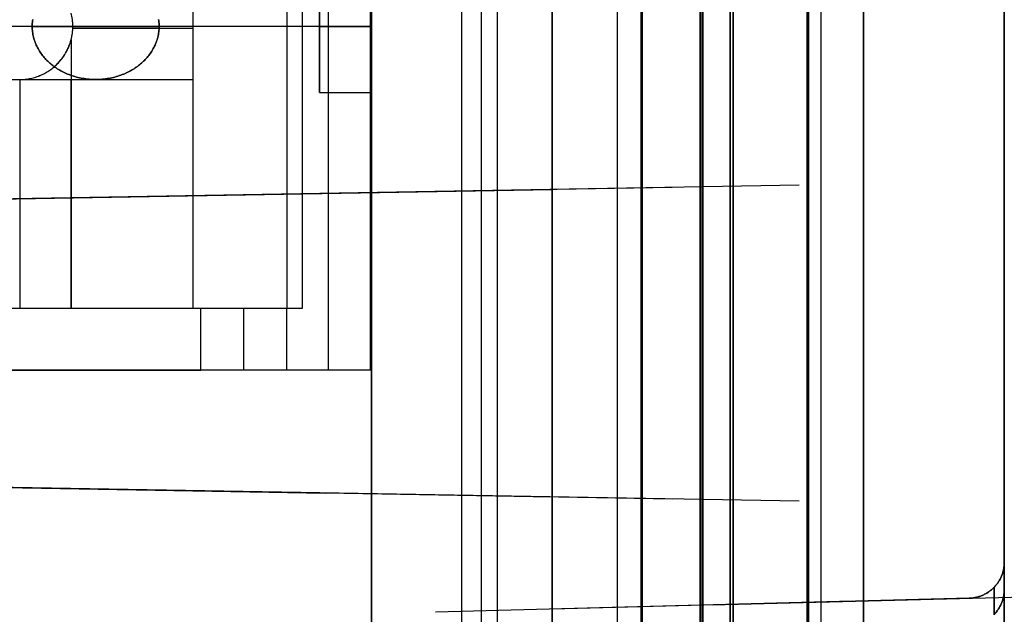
# Model space of a CAD drawing. Header units: millimetres. Extents: x -15 to 7, y 1 to 148.
# Tile 130 of 256: x 1.9 to 7.35, y 17.49 to 20.78. Entities that reach past the tile are written whole.
import ezdxf

# ---------------------------------------------------------------- set-up
doc = ezdxf.new("R2010")
doc.units = ezdxf.units.MM
doc.header["$MEASUREMENT"] = 0
doc.layers.add('Default', color=7, linetype='Continuous', true_color=0x000000)
doc.layers.add('Layer 01', color=7, linetype='Continuous', true_color=0x000000)

msp = doc.modelspace()

# ---------------------------------------------------------------- linework, layer by layer
at = {"layer": 'Default', "color": 254, "true_color": 0xcad1ee}
for points in [[(6.5659, 8.202), (6.5659, 103.3447)], [(7.345, 103.3447), (7.345, 8.202)], [(6.2552, 10.8888), (6.2552, 101.0968)], [(6.2596, 101.0968), (6.2596, 10.8888)], [(6.2639, 10.8888), (6.2639, 101.0968)], [(6.3296, 101.0968), (6.3296, 10.8888)], [(6.3296, 101.0968), (6.3296, 10.8888)], [(6.3296, 101.0968), (6.3296, 10.8888)], [(5.6639, 100.3968), (5.6639, 11.5888)], [(5.6718, 100.3968), (5.6718, 11.5888)], [(5.6796, 11.5888), (5.6796, 100.3968)], [(5.8296, 100.3968), (5.8296, 11.5888)], [(5.8296, 11.5888), (5.8296, 100.3968)], [(5.8296, 100.3968), (5.8296, 11.5888)], [(5.8296, 100.3968), (5.8296, 11.5888)], [(3.845, 69.7033), (3.845, 6.956)], [(4.345, 6.9691), (4.345, 69.6979)], [(4.845, 69.6925), (4.845, 6.9822)], [(4.845, 16.8362), (4.845, 69.6596)], [(4.845, 69.6596), (4.845, 16.8362)], [(5.345, 16.8493), (5.345, 69.6465)], [(5.345, 16.8493), (5.345, 69.6465)], [(5.845, 16.8624), (5.845, 69.6334)], [(5.845, 69.6334), (5.845, 16.8624)], [(5.845, 69.6334), (5.845, 16.8624)], [(3.845, 69.3906), (3.845, 7.2574)], [(3.845, 8.1702), (3.845, 69.0779)], [(5.2055, 8.2058), (5.2055, 69.0632)], [(6.5659, 69.0485), (6.5659, 8.2414)], [(5.6639, 11.5888), (5.6639, 35.7648)], [(5.6718, 35.757), (5.6718, 11.5888)], [(5.6796, 11.5888), (5.6796, 35.7491)], [(6.2552, 35.7229), (6.2552, 10.8888)], [(6.2596, 35.736), (6.2596, 10.8888)], [(6.2639, 10.8888), (6.2639, 35.7491)], [(5.3373, 11.4182), (5.3373, 28.9159)], [(5.8296, 11.5888), (5.8296, 28.9331)], [(4.845, 11.4311), (4.845, 28.8987)], [(7.345, 8.2414), (7.345, 27.763)], [(7.345, 8.2414), (7.345, 27.763)], [(7.345, 12.8793), (7.345, 22.394)], [(4.845, 20.9163), (4.845, 17.2353)], [(-3.745, 19.6878), (4.845, 19.8377)], [(-3.745, 19.6878), (4.845, 19.8377)], [(4.845, 19.8377), (4.845, 18.1377)], [(4.845, 18.1377), (4.845, 19.8377)], [(4.845, 19.8377), (4.845, 18.1377)], [(4.845, 18.1377), (4.845, 19.8377)], [(4.845, 18.1377), (-3.745, 18.2877)], [(4.845, 18.1377), (-3.745, 18.2877)], [(7.1502, 17.578), (7.1546, 17.5781), (7.159, 17.5784), (7.1635, 17.5788), (7.1679, 17.5792), (7.1724, 17.5798), (7.1769, 17.5805), (7.1815, 17.5813), (7.186, 17.5822), (7.1906, 17.5832), (7.1951, 17.5843), (7.1997, 17.5855), (7.2043, 17.5869), (7.2088, 17.5884), (7.2134, 17.59), (7.2179, 17.5917), (7.2224, 17.5935), (7.2269, 17.5954), (7.2313, 17.5975), (7.2358, 17.5997), (7.2402, 17.602), (7.2445, 17.6044), (7.2488, 17.607), (7.2531, 17.6096), (7.2573, 17.6124), (7.2614, 17.6153), (7.2655, 17.6183), (7.2694, 17.6213), (7.2734, 17.6245), (7.2772, 17.6279), (7.281, 17.6313), (7.2847, 17.6348), (7.2883, 17.6384), (7.2918, 17.642), (7.2952, 17.6458), (7.2985, 17.6497), (7.3017, 17.6536), (7.3048, 17.6576), (7.3078, 17.6617), (7.3106, 17.6658), (7.3134, 17.67), (7.3161, 17.6743), (7.3186, 17.6786), (7.321, 17.683), (7.3233, 17.6874), (7.3255, 17.6918), (7.3276, 17.6963), (7.3295, 17.7008), (7.3314, 17.7054), (7.3331, 17.7099), (7.3347, 17.7145), (7.3362, 17.7191), (7.3375, 17.7237), (7.3387, 17.7283), (7.3399, 17.7329), (7.3409, 17.7375), (7.3418, 17.742), (7.3425, 17.7466), (7.3432, 17.7512), (7.3438, 17.7557), (7.3442, 17.7602), (7.3446, 17.7647), (7.3448, 17.7691), (7.345, 17.7735), (7.345, 17.7779)], [(7.345, 17.7779), (7.345, 17.7735), (7.3448, 17.7691), (7.3446, 17.7647), (7.3442, 17.7602), (7.3438, 17.7557), (7.3432, 17.7512), (7.3425, 17.7466), (7.3418, 17.742), (7.3409, 17.7375), (7.3399, 17.7329), (7.3387, 17.7283), (7.3375, 17.7237), (7.3362, 17.7191), (7.3347, 17.7145), (7.3331, 17.7099), (7.3314, 17.7054), (7.3295, 17.7008), (7.3276, 17.6963), (7.3255, 17.6918), (7.3233, 17.6874), (7.321, 17.683), (7.3186, 17.6786), (7.3161, 17.6743), (7.3134, 17.67), (7.3106, 17.6658), (7.3078, 17.6617), (7.3048, 17.6576), (7.3017, 17.6536), (7.2985, 17.6497), (7.2952, 17.6458), (7.2918, 17.642), (7.2883, 17.6384), (7.2847, 17.6348), (7.281, 17.6313), (7.2772, 17.6279), (7.2734, 17.6245), (7.2694, 17.6213), (7.2655, 17.6183), (7.2614, 17.6153), (7.2573, 17.6124), (7.2531, 17.6096), (7.2488, 17.607), (7.2445, 17.6044), (7.2402, 17.602), (7.2358, 17.5997), (7.2313, 17.5975), (7.2269, 17.5954), (7.2224, 17.5935), (7.2179, 17.5917), (7.2134, 17.59), (7.2088, 17.5884), (7.2043, 17.5869), (7.1997, 17.5855), (7.1951, 17.5843), (7.1906, 17.5832), (7.186, 17.5822), (7.1815, 17.5813), (7.1769, 17.5805), (7.1724, 17.5798), (7.1679, 17.5792), (7.1635, 17.5788), (7.159, 17.5784), (7.1546, 17.5781), (7.1502, 17.578)], [(7.345, 17.7779), (7.345, 17.7736), (7.3448, 17.7692), (7.3446, 17.7647), (7.3442, 17.7603), (7.3438, 17.7558), (7.3432, 17.7513), (7.3426, 17.7468), (7.3418, 17.7422), (7.3409, 17.7376), (7.3399, 17.7331), (7.3388, 17.7285), (7.3376, 17.7239), (7.3362, 17.7193), (7.3348, 17.7148), (7.3332, 17.7102), (7.3315, 17.7057), (7.3297, 17.7011), (7.3277, 17.6966), (7.3257, 17.6922), (7.3235, 17.6877), (7.3212, 17.6833), (7.3188, 17.6789), (7.3163, 17.6746), (7.3136, 17.6704), (7.3109, 17.6662), (7.308, 17.662), (7.305, 17.6579), (7.3019, 17.6539), (7.2987, 17.65), (7.2954, 17.6461), (7.2921, 17.6424), (7.2886, 17.6387), (7.285, 17.6351), (7.2813, 17.6316), (7.2775, 17.6281), (7.2737, 17.6248), (7.2698, 17.6216), (7.2658, 17.6185), (7.2617, 17.6155), (7.2576, 17.6126), (7.2534, 17.6098), (7.2491, 17.6072), (7.2448, 17.6046), (7.2405, 17.6022), (7.2361, 17.5999), (7.2317, 17.5977), (7.2272, 17.5956), (7.2227, 17.5936), (7.2182, 17.5918), (7.2136, 17.5901), (7.2091, 17.5885), (7.2045, 17.587), (7.1999, 17.5856), (7.1953, 17.5844), (7.1908, 17.5832), (7.1862, 17.5822), (7.1816, 17.5813), (7.1771, 17.5805), (7.1725, 17.5798), (7.168, 17.5792), (7.1635, 17.5788), (7.1591, 17.5784), (7.1546, 17.5781), (7.1502, 17.578)], [(7.2883, 17.4884), (7.2918, 17.492), (7.2952, 17.4958), (7.2985, 17.4997), (7.3017, 17.5036), (7.3048, 17.5076), (7.3078, 17.5117), (7.3106, 17.5158), (7.3134, 17.52), (7.3161, 17.5243), (7.3186, 17.5286), (7.321, 17.533), (7.3233, 17.5374), (7.3255, 17.5418), (7.3276, 17.5463), (7.3295, 17.5508), (7.3314, 17.5554), (7.3331, 17.5599), (7.3347, 17.5645), (7.3362, 17.5691), (7.3375, 17.5737), (7.3387, 17.5783), (7.3399, 17.5829), (7.3409, 17.5875), (7.3418, 17.592), (7.3425, 17.5966), (7.3432, 17.6012), (7.3438, 17.6057), (7.3442, 17.6102), (7.3446, 17.6147), (7.3448, 17.6191), (7.345, 17.6235), (7.345, 17.6279)], [(7.345, 17.6279), (7.345, 17.6235), (7.3448, 17.6191), (7.3446, 17.6147), (7.3442, 17.6102), (7.3438, 17.6057), (7.3432, 17.6012), (7.3425, 17.5966), (7.3418, 17.592), (7.3409, 17.5875), (7.3399, 17.5829), (7.3387, 17.5783), (7.3375, 17.5737), (7.3362, 17.5691), (7.3347, 17.5645), (7.3331, 17.5599), (7.3314, 17.5554), (7.3295, 17.5508), (7.3276, 17.5463), (7.3255, 17.5418), (7.3233, 17.5374), (7.321, 17.533), (7.3186, 17.5286), (7.3161, 17.5243), (7.3134, 17.52), (7.3106, 17.5158), (7.3078, 17.5117), (7.3048, 17.5076), (7.3017, 17.5036), (7.2985, 17.4997), (7.2952, 17.4958), (7.2918, 17.492), (7.2883, 17.4884)], [(7.345, 17.6279), (7.345, 17.6236), (7.3448, 17.6192), (7.3446, 17.6147), (7.3442, 17.6103), (7.3438, 17.6058), (7.3432, 17.6013), (7.3426, 17.5968), (7.3418, 17.5922), (7.3409, 17.5876), (7.3399, 17.5831), (7.3388, 17.5785), (7.3376, 17.5739), (7.3362, 17.5693), (7.3348, 17.5648), (7.3332, 17.5602), (7.3315, 17.5557), (7.3297, 17.5511), (7.3277, 17.5466), (7.3257, 17.5422), (7.3235, 17.5377), (7.3212, 17.5333), (7.3188, 17.5289), (7.3163, 17.5246), (7.3136, 17.5204), (7.3109, 17.5162), (7.308, 17.512), (7.305, 17.5079), (7.3019, 17.5039), (7.2987, 17.5), (7.2954, 17.4961), (7.2921, 17.4924), (7.2886, 17.4887)], [(7.1502, 17.578), (4.845, 17.5176)]]:
    msp.add_lwpolyline(points, dxfattribs=at)
at = {"layer": 'Default', "color": 171, "true_color": 0x8080ff}
for points in [[(4.453, 1.062), (4.453, 70.4573)], [(4.5403, 27.5187), (4.5403, 3.37)]]:
    msp.add_lwpolyline(points, dxfattribs=at)
at = {"layer": 'Default', "color": 254, "true_color": 0xcad1ee, "extrusion": (0, 1, 0)}
for points in [[(-4.845, -21.0072), (-5.8296, -21.033)], [(3.745, -71.9735), (-4.845, -71.8236)], [(-4.845, -78.3236), (3.745, -78.1737)], [(-4.845, -38.0935), (3.745, -37.9436)], [(3.745, -31.7435), (-4.845, -31.5935)]]:
    msp.add_lwpolyline(points, dxfattribs=at)
at = {"layer": 'Default', "color": 254, "true_color": 0xcad1ee, "extrusion": (-0.017447, -0.00030454, 0.999848)}
for points in [[(-19.7501, 3.9364), (-19.7501, -4.6562)], [(-19.7501, -3.9542), (-19.7501, 4.6384)]]:
    msp.add_lwpolyline(points, dxfattribs=at)
at = {"layer": 'Default', "color": 254, "true_color": 0xcad1ee, "extrusion": (0.017447, 0.00030454, 0.999848)}
for points in [[(19.7501, -6.5564), (19.7501, 2.0362)], [(19.7501, -5.8544), (19.7501, 2.7382)]]:
    msp.add_lwpolyline(points, dxfattribs=at)
at = {"layer": 'Default', "color": 254, "true_color": 0xcad1ee, "extrusion": (1, 0, 0)}
for points in [[(19.8377, -38.0935), (19.8377, -31.5935)], [(19.8377, -78.3236), (19.8377, -71.8236)], [(18.1377, -31.5935), (18.1377, -38.0935)], [(18.1377, -71.8236), (18.1377, -78.3236)], [(17.7779, -24.5072), (17.7778, -24.4952), (17.7773, -24.4832), (17.7766, -24.4711), (17.7756, -24.459), (17.7743, -24.4469), (17.7726, -24.4348), (17.7707, -24.4227), (17.7685, -24.4106), (17.766, -24.3985), (17.7631, -24.3865), (17.76, -24.3745), (17.7566, -24.3626), (17.7528, -24.3508), (17.7488, -24.3391), (17.7445, -24.3274), (17.7399, -24.3159), (17.735, -24.3045), (17.7298, -24.2932), (17.7243, -24.282), (17.7186, -24.271), (17.7126, -24.2602), (17.7064, -24.2495), (17.6999, -24.239), (17.6932, -24.2287), (17.6862, -24.2186), (17.679, -24.2086), (17.6716, -24.1989), (17.6639, -24.1894), (17.6561, -24.1802), (17.6481, -24.1711), (17.6399, -24.1623), (17.6315, -24.1537)], [(17.7779, -24.5072), (17.7779, -33.9927)], [(17.2781, -24.0074), (17.2901, -24.0075), (17.3021, -24.0079), (17.3142, -24.0087), (17.3263, -24.0097), (17.3384, -24.011), (17.3505, -24.0126), (17.3626, -24.0145), (17.3747, -24.0168), (17.3867, -24.0193), (17.3988, -24.0221), (17.4107, -24.0253), (17.4226, -24.0287), (17.4345, -24.0324), (17.4462, -24.0365), (17.4578, -24.0408), (17.4694, -24.0454), (17.4808, -24.0503), (17.4921, -24.0555), (17.5033, -24.0609), (17.5143, -24.0667), (17.5251, -24.0726), (17.5358, -24.0789), (17.5463, -24.0854), (17.5566, -24.0921), (17.5667, -24.0991), (17.5766, -24.1063), (17.5863, -24.1137), (17.5958, -24.1213), (17.6051, -24.1291), (17.6142, -24.1372), (17.623, -24.1454), (17.6315, -24.1537)], [(17.6279, -84.3435), (17.6279, -93.529)], [(17.5478, -24.5374), (17.5478, -33.9625)], [(17.578, -33.9927), (17.578, -24.5072)], [(17.2353, -34.2317), (17.2418, -34.2313), (17.2482, -34.2307), (17.2548, -34.23), (17.2613, -34.2291), (17.2679, -34.228), (17.2745, -34.2268), (17.2812, -34.2255), (17.2878, -34.224), (17.2944, -34.2223), (17.3011, -34.2204), (17.3078, -34.2184), (17.3144, -34.2162), (17.321, -34.2139), (17.3276, -34.2114), (17.3342, -34.2087), (17.3408, -34.2059), (17.3473, -34.2028), (17.3537, -34.1996), (17.3602, -34.1963), (17.3665, -34.1928), (17.3728, -34.1891), (17.379, -34.1852), (17.3852, -34.1812), (17.3912, -34.177), (17.3972, -34.1727), (17.403, -34.1682), (17.4088, -34.1635), (17.4145, -34.1587), (17.42, -34.1538), (17.4254, -34.1487), (17.4307, -34.1435), (17.4359, -34.1381), (17.441, -34.1326), (17.4459, -34.127), (17.4506, -34.1213), (17.4552, -34.1155), (17.4597, -34.1096), (17.464, -34.1035), (17.4681, -34.0974), (17.4721, -34.0912), (17.4759, -34.0849), (17.4796, -34.0785), (17.4831, -34.0721), (17.4864, -34.0656), (17.4895, -34.0591), (17.4925, -34.0525), (17.4953, -34.0458), (17.498, -34.0391), (17.5004, -34.0324), (17.5027, -34.0257), (17.5048, -34.019), (17.5068, -34.0122), (17.5086, -34.0055), (17.5102, -33.9987), (17.5116, -33.9919), (17.5129, -33.9852), (17.5141, -33.9785), (17.515, -33.9718), (17.5158, -33.9651), (17.5165, -33.9585), (17.517, -33.9519), (17.5173, -33.9453), (17.5175, -33.9388), (17.5176, -33.9324)], [(17.5176, -33.9324), (17.5176, -24.5676)], [(17.5176, -24.5676), (17.5175, -24.5609), (17.5173, -24.5542), (17.5169, -24.5474), (17.5164, -24.5406), (17.5157, -24.5337), (17.5148, -24.5268), (17.5138, -24.5199), (17.5126, -24.513), (17.5112, -24.506), (17.5097, -24.499), (17.508, -24.492), (17.506, -24.485), (17.5039, -24.478), (17.5017, -24.471), (17.4992, -24.4641), (17.4966, -24.4571), (17.4937, -24.4502), (17.4907, -24.4434), (17.4875, -24.4366), (17.4841, -24.4298), (17.4805, -24.4231), (17.4768, -24.4165), (17.4729, -24.4099), (17.4687, -24.4034), (17.4644, -24.397), (17.46, -24.3908), (17.4554, -24.3846), (17.4506, -24.3785), (17.4456, -24.3726), (17.4405, -24.3667), (17.4352, -24.361), (17.4298, -24.3555), (17.4242, -24.3501), (17.4185, -24.3448), (17.4127, -24.3397), (17.4068, -24.3347), (17.4007, -24.3299), (17.3945, -24.3253), (17.3882, -24.3208), (17.3818, -24.3165), (17.3754, -24.3124), (17.3688, -24.3085), (17.3622, -24.3047), (17.3555, -24.3012), (17.3487, -24.2978), (17.3419, -24.2946), (17.335, -24.2915), (17.3281, -24.2887), (17.3212, -24.2861), (17.3142, -24.2836), (17.3072, -24.2813), (17.3003, -24.2792), (17.2933, -24.2773), (17.2863, -24.2756), (17.2793, -24.274), (17.2723, -24.2727), (17.2654, -24.2715), (17.2584, -24.2704), (17.2515, -24.2696), (17.2447, -24.2689), (17.2379, -24.2683), (17.2311, -24.268), (17.2244, -24.2677), (17.2177, -24.2677)]]:
    msp.add_lwpolyline(points, dxfattribs=at)
at = {"layer": 'Default', "color": 254, "true_color": 0xcad1ee, "extrusion": (-0.017447, 0.00030454, 0.999848)}
for points in [[(-18.2195, -5.3189), (-18.2195, 3.2737)], [(-18.2195, 3.9757), (-18.2195, -4.6169)]]:
    msp.add_lwpolyline(points, dxfattribs=at)
at = {"layer": 'Default', "color": 254, "true_color": 0xcad1ee, "extrusion": (0.017447, -0.00030454, 0.999848)}
for points in [[(18.2195, -5.8938), (18.2195, 2.6989)], [(18.2195, -5.1917), (18.2195, 3.4009)]]:
    msp.add_lwpolyline(points, dxfattribs=at)
at = {"layer": 'Default', "color": 254, "true_color": 0xcad1ee, "extrusion": (1, 2.15664e-14, -8.93129e-15)}
for points in [[(17.7779, -33.9927), (17.7778, -34.0047), (17.7773, -34.0167), (17.7766, -34.0288), (17.7756, -34.0409), (17.7743, -34.053), (17.7726, -34.0651), (17.7707, -34.0772), (17.7685, -34.0893), (17.766, -34.1014), (17.7631, -34.1134), (17.76, -34.1254), (17.7566, -34.1373), (17.7528, -34.1491), (17.7488, -34.1608), (17.7445, -34.1725), (17.7399, -34.184), (17.735, -34.1954), (17.7298, -34.2067), (17.7243, -34.2179), (17.7186, -34.2289), (17.7126, -34.2397), (17.7064, -34.2504), (17.6999, -34.2609), (17.6932, -34.2712), (17.6862, -34.2813), (17.679, -34.2913), (17.6716, -34.301), (17.6639, -34.3105), (17.6561, -34.3197), (17.6481, -34.3288), (17.6399, -34.3376), (17.6315, -34.3462)], [(17.6279, -93.529), (17.6278, -93.541), (17.6273, -93.553), (17.6266, -93.5651), (17.6256, -93.5772), (17.6243, -93.5893), (17.6226, -93.6014), (17.6207, -93.6135), (17.6185, -93.6256), (17.616, -93.6377), (17.6131, -93.6497), (17.61, -93.6616), (17.6066, -93.6735), (17.6028, -93.6854), (17.5988, -93.6971), (17.5945, -93.7088), (17.5899, -93.7203), (17.585, -93.7317), (17.5798, -93.743), (17.5743, -93.7542), (17.5686, -93.7652), (17.5626, -93.776), (17.5564, -93.7867), (17.5499, -93.7972), (17.5432, -93.8075), (17.5362, -93.8176), (17.529, -93.8276), (17.5216, -93.8373), (17.5139, -93.8468), (17.5061, -93.856), (17.4981, -93.8651), (17.4899, -93.8739), (17.4815, -93.8825)]]:
    msp.add_lwpolyline(points, dxfattribs=at)
at = {"layer": 'Default', "color": 254, "true_color": 0xcad1ee, "extrusion": (-0.000104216, -0.382525, 0.923945)}
for points in [[(7.3402, 7.0911), (7.3401, 7.0867), (7.34, 7.0823), (7.3398, 7.0779), (7.3394, 7.0734), (7.339, 7.069), (7.3384, 7.0644), (7.3378, 7.0599), (7.337, 7.0554), (7.3361, 7.0508), (7.3351, 7.0462), (7.334, 7.0417), (7.3328, 7.0371), (7.3315, 7.0325), (7.33, 7.0279), (7.3285, 7.0234), (7.3268, 7.0188), (7.325, 7.0143), (7.323, 7.0098), (7.321, 7.0054), (7.3188, 7.0009), (7.3165, 6.9965), (7.3142, 6.9922), (7.3116, 6.9879), (7.309, 6.9836), (7.3063, 6.9794), (7.3034, 6.9753), (7.3005, 6.9712), (7.2974, 6.9672), (7.2942, 6.9633), (7.291, 6.9594), (7.2876, 6.9557), (7.2841, 6.952), (7.2806, 6.9484), (7.2769, 6.9449), (7.2732, 6.9415), (7.2694, 6.9382), (7.2655, 6.935), (7.2615, 6.9319), (7.2575, 6.9289), (7.2534, 6.926), (7.2492, 6.9232), (7.245, 6.9206), (7.2408, 6.918), (7.2365, 6.9156), (7.2321, 6.9132), (7.2277, 6.911), (7.2233, 6.909), (7.2188, 6.907), (7.2144, 6.9051), (7.2099, 6.9034), (7.2053, 6.9018), (7.2008, 6.9003), (7.1963, 6.8989), (7.1917, 6.8976), (7.1872, 6.8965), (7.1827, 6.8954), (7.1782, 6.8945), (7.1736, 6.8937), (7.1692, 6.893), (7.1647, 6.8924), (7.1602, 6.8919), (7.1558, 6.8915), (7.1514, 6.8912), (7.1471, 6.891)], [(7.3402, -15.9363), (7.3402, -15.9407), (7.34, -15.9451), (7.3398, -15.9495), (7.3395, -15.954), (7.339, -15.9585), (7.3385, -15.963), (7.3378, -15.9675), (7.337, -15.9721), (7.3362, -15.9766), (7.3352, -15.9812), (7.3341, -15.9858), (7.3329, -15.9904), (7.3315, -15.9949), (7.3301, -15.9995), (7.3285, -16.0041), (7.3268, -16.0086), (7.325, -16.0131), (7.3231, -16.0176), (7.321, -16.0221), (7.3189, -16.0265), (7.3166, -16.0309), (7.3142, -16.0353), (7.3117, -16.0396), (7.3091, -16.0438), (7.3063, -16.048), (7.3035, -16.0521), (7.3005, -16.0562), (7.2974, -16.0602), (7.2943, -16.0641), (7.291, -16.068), (7.2876, -16.0718), (7.2842, -16.0754), (7.2806, -16.079), (7.277, -16.0825), (7.2732, -16.0859), (7.2694, -16.0893), (7.2655, -16.0925), (7.2616, -16.0956), (7.2575, -16.0986), (7.2534, -16.1014), (7.2493, -16.1042), (7.2451, -16.1069), (7.2408, -16.1094), (7.2365, -16.1119), (7.2321, -16.1142), (7.2278, -16.1164), (7.2233, -16.1185), (7.2189, -16.1205), (7.2144, -16.1223), (7.2099, -16.124), (7.2054, -16.1257), (7.2009, -16.1272), (7.1963, -16.1285), (7.1918, -16.1298), (7.1872, -16.131), (7.1827, -16.132), (7.1782, -16.1329), (7.1737, -16.1337), (7.1692, -16.1344), (7.1647, -16.1351), (7.1603, -16.1355), (7.1558, -16.1359), (7.1515, -16.1362), (7.1471, -16.1364)]]:
    msp.add_lwpolyline(points, dxfattribs=at)
at = {"layer": 'Default', "color": 254, "true_color": 0xcad1ee, "extrusion": (0.000104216, 0.382525, 0.923945)}
for points in [[(-7.3402, -29.4687), (-7.3401, -29.4644), (-7.34, -29.46), (-7.3398, -29.4556), (-7.3394, -29.4511), (-7.339, -29.4466), (-7.3384, -29.4421), (-7.3378, -29.4376), (-7.337, -29.433), (-7.3361, -29.4285), (-7.3351, -29.4239), (-7.334, -29.4193), (-7.3328, -29.4147), (-7.3315, -29.4102), (-7.33, -29.4056), (-7.3285, -29.401), (-7.3268, -29.3965), (-7.325, -29.392), (-7.323, -29.3875), (-7.321, -29.383), (-7.3188, -29.3786), (-7.3165, -29.3742), (-7.3142, -29.3698), (-7.3116, -29.3655), (-7.309, -29.3613), (-7.3063, -29.3571), (-7.3034, -29.3529), (-7.3005, -29.3489), (-7.2974, -29.3449), (-7.2942, -29.341), (-7.291, -29.3371), (-7.2876, -29.3333), (-7.2841, -29.3297), (-7.2806, -29.3261), (-7.2769, -29.3226), (-7.2732, -29.3191), (-7.2694, -29.3158), (-7.2655, -29.3126), (-7.2615, -29.3095), (-7.2575, -29.3065), (-7.2534, -29.3036), (-7.2492, -29.3009), (-7.245, -29.2982), (-7.2408, -29.2957), (-7.2365, -29.2932), (-7.2321, -29.2909), (-7.2277, -29.2887), (-7.2233, -29.2866), (-7.2188, -29.2846), (-7.2144, -29.2828), (-7.2099, -29.2811), (-7.2053, -29.2794), (-7.2008, -29.2779), (-7.1963, -29.2766), (-7.1917, -29.2753), (-7.1872, -29.2741), (-7.1827, -29.2731), (-7.1782, -29.2722), (-7.1736, -29.2714), (-7.1692, -29.2706), (-7.1647, -29.27), (-7.1602, -29.2695), (-7.1558, -29.2691), (-7.1514, -29.2689), (-7.1471, -29.2687)], [(-7.3402, -52.1042), (-7.3402, -52.0999), (-7.34, -52.0955), (-7.3398, -52.0911), (-7.3395, -52.0866), (-7.339, -52.0821), (-7.3385, -52.0776), (-7.3378, -52.0731), (-7.337, -52.0685), (-7.3362, -52.064), (-7.3352, -52.0594), (-7.3341, -52.0548), (-7.3329, -52.0502), (-7.3315, -52.0457), (-7.3301, -52.0411), (-7.3285, -52.0365), (-7.3268, -52.032), (-7.325, -52.0275), (-7.3231, -52.023), (-7.321, -52.0185), (-7.3189, -52.0141), (-7.3166, -52.0097), (-7.3142, -52.0053), (-7.3117, -52.001), (-7.3091, -51.9968), (-7.3063, -51.9926), (-7.3035, -51.9884), (-7.3005, -51.9844), (-7.2974, -51.9804), (-7.2943, -51.9764), (-7.291, -51.9726), (-7.2876, -51.9688), (-7.2842, -51.9652), (-7.2806, -51.9616), (-7.277, -51.9581), (-7.2732, -51.9546), (-7.2694, -51.9513), (-7.2655, -51.9481), (-7.2616, -51.945), (-7.2575, -51.942), (-7.2534, -51.9391), (-7.2493, -51.9364), (-7.2451, -51.9337), (-7.2408, -51.9312), (-7.2365, -51.9287), (-7.2321, -51.9264), (-7.2278, -51.9242), (-7.2233, -51.9221), (-7.2189, -51.9201), (-7.2144, -51.9183), (-7.2099, -51.9166), (-7.2054, -51.9149), (-7.2009, -51.9134), (-7.1963, -51.9121), (-7.1918, -51.9108), (-7.1872, -51.9096), (-7.1827, -51.9086), (-7.1782, -51.9077), (-7.1737, -51.9069), (-7.1692, -51.9061), (-7.1647, -51.9055), (-7.1603, -51.905), (-7.1558, -51.9046), (-7.1515, -51.9044), (-7.1471, -51.9042)]]:
    msp.add_lwpolyline(points, dxfattribs=at)
at = {"layer": 'Default', "color": 254, "true_color": 0xcad1ee, "extrusion": (-2.90807e-13, -0.707107, 0.707107)}
msp.add_lwpolyline([(7.345, -4.6119), (7.345, -4.6162), (7.3448, -4.6206), (7.3446, -4.6251), (7.3442, -4.6295), (7.3438, -4.634), (7.3432, -4.6385), (7.3426, -4.643), (7.3418, -4.6476), (7.3409, -4.6521), (7.3399, -4.6567), (7.3388, -4.6612), (7.3376, -4.6658), (7.3363, -4.6704), (7.3348, -4.6749), (7.3332, -4.6795), (7.3316, -4.684), (7.3297, -4.6885), (7.3278, -4.693), (7.3258, -4.6974), (7.3236, -4.7019), (7.3213, -4.7062), (7.319, -4.7106), (7.3164, -4.7149), (7.3138, -4.7191), (7.3111, -4.7233), (7.3083, -4.7274), (7.3053, -4.7315), (7.3022, -4.7355), (7.2991, -4.7394), (7.2958, -4.7432), (7.2925, -4.747), (7.289, -4.7507), (7.2855, -4.7543), (7.2818, -4.7578), (7.2781, -4.7612), (7.2743, -4.7645), (7.2704, -4.7677), (7.2665, -4.7708), (7.2625, -4.7737), (7.2584, -4.7766), (7.2543, -4.7794), (7.2501, -4.7821), (7.2458, -4.7846), (7.2415, -4.7871), (7.2372, -4.7894), (7.2328, -4.7916), (7.2284, -4.7937), (7.224, -4.7956), (7.2195, -4.7975), (7.215, -4.7992), (7.2105, -4.8009), (7.206, -4.8024), (7.2015, -4.8037), (7.197, -4.805), (7.1924, -4.8062), (7.1879, -4.8072), (7.1834, -4.8082), (7.1789, -4.809), (7.1744, -4.8097), (7.17, -4.8103), (7.1655, -4.8108), (7.1611, -4.8112), (7.1568, -4.8115), (7.1524, -4.8118)], dxfattribs=at)
at = {"layer": 'Default', "color": 254, "true_color": 0xcad1ee, "extrusion": (1.80289e-14, 0.707107, 0.707107)}
msp.add_lwpolyline([(-7.345, -36.7538), (-7.345, -36.7494), (-7.3448, -36.745), (-7.3446, -36.7406), (-7.3442, -36.7362), (-7.3438, -36.7317), (-7.3432, -36.7272), (-7.3426, -36.7227), (-7.3418, -36.7181), (-7.3409, -36.7136), (-7.3399, -36.709), (-7.3388, -36.7044), (-7.3376, -36.6999), (-7.3363, -36.6953), (-7.3348, -36.6908), (-7.3332, -36.6862), (-7.3316, -36.6817), (-7.3297, -36.6772), (-7.3278, -36.6727), (-7.3258, -36.6682), (-7.3236, -36.6638), (-7.3213, -36.6594), (-7.319, -36.6551), (-7.3164, -36.6508), (-7.3138, -36.6466), (-7.3111, -36.6424), (-7.3083, -36.6383), (-7.3053, -36.6342), (-7.3022, -36.6302), (-7.2991, -36.6263), (-7.2958, -36.6224), (-7.2925, -36.6187), (-7.289, -36.615), (-7.2855, -36.6114), (-7.2818, -36.6079), (-7.2781, -36.6045), (-7.2743, -36.6012), (-7.2704, -36.598), (-7.2665, -36.5949), (-7.2625, -36.5919), (-7.2584, -36.5891), (-7.2543, -36.5863), (-7.2501, -36.5836), (-7.2458, -36.5811), (-7.2415, -36.5786), (-7.2372, -36.5763), (-7.2328, -36.5741), (-7.2284, -36.572), (-7.224, -36.57), (-7.2195, -36.5682), (-7.215, -36.5664), (-7.2105, -36.5648), (-7.206, -36.5633), (-7.2015, -36.5619), (-7.197, -36.5607), (-7.1924, -36.5595), (-7.1879, -36.5585), (-7.1834, -36.5575), (-7.1789, -36.5567), (-7.1744, -36.556), (-7.17, -36.5554), (-7.1655, -36.5548), (-7.1611, -36.5544), (-7.1568, -36.5541), (-7.1524, -36.5539)], dxfattribs=at)
at = {"layer": 'Default', "color": 254, "true_color": 0xcad1ee, "extrusion": (1, 6.6102e-15, -9.89384e-15)}
msp.add_lwpolyline([(17.2781, -34.4925), (17.2901, -34.4924), (17.3021, -34.492), (17.3142, -34.4912), (17.3263, -34.4902), (17.3384, -34.4889), (17.3505, -34.4873), (17.3626, -34.4854), (17.3747, -34.4831), (17.3867, -34.4806), (17.3988, -34.4778), (17.4107, -34.4746), (17.4226, -34.4712), (17.4345, -34.4675), (17.4462, -34.4634), (17.4578, -34.4591), (17.4694, -34.4545), (17.4808, -34.4496), (17.4921, -34.4444), (17.5033, -34.439), (17.5143, -34.4333), (17.5251, -34.4273), (17.5358, -34.421), (17.5463, -34.4145), (17.5566, -34.4078), (17.5667, -34.4008), (17.5766, -34.3936), (17.5863, -34.3862), (17.5958, -34.3786), (17.6051, -34.3708), (17.6142, -34.3627), (17.623, -34.3545), (17.6315, -34.3462)], dxfattribs=at)
at = {"layer": 'Default', "color": 254, "true_color": 0xcad1ee, "extrusion": (1, 2.15664e-14, 8.93129e-15)}
msp.add_lwpolyline([(17.6279, -84.3435), (17.6278, -84.3315), (17.6273, -84.3195), (17.6266, -84.3074), (17.6256, -84.2953), (17.6243, -84.2832), (17.6226, -84.2711), (17.6207, -84.259), (17.6185, -84.2469), (17.616, -84.2348), (17.6131, -84.2228), (17.61, -84.2108), (17.6066, -84.1989), (17.6028, -84.1871), (17.5988, -84.1754), (17.5945, -84.1637), (17.5899, -84.1522), (17.585, -84.1407), (17.5798, -84.1295), (17.5743, -84.1183), (17.5686, -84.1073), (17.5626, -84.0965), (17.5564, -84.0858), (17.5499, -84.0753), (17.5432, -84.065), (17.5362, -84.0548), (17.529, -84.0449), (17.5216, -84.0352), (17.5139, -84.0257), (17.5061, -84.0164), (17.4981, -84.0074), (17.4899, -83.9986), (17.4815, -83.99)], dxfattribs=at)
at = {"layer": 'Default', "color": 254, "true_color": 0xcad1ee, "extrusion": (-0.026159, -0.000684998, 0.999658)}
msp.add_lwpolyline([(-17.3848, 6.964), (-17.3848, 4.6572)], dxfattribs=at)
at = {"layer": 'Default', "color": 254, "true_color": 0xcad1ee, "extrusion": (0.026159, 0.000684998, 0.999658)}
msp.add_lwpolyline([(17.3848, -6.188), (17.3848, -8.4948)], dxfattribs=at)
msp.add_lwpolyline([(17.3848, -6.188), (17.3848, -8.4948)], dxfattribs=at)
at = {"layer": 'Default', "color": 254, "true_color": 0xcad1ee, "extrusion": (0.999315, 0.026168, 0.026168)}
msp.add_lwpolyline([(17.3848, -24.6979), (17.3847, -24.6912), (17.3845, -24.6845), (17.3841, -24.6777), (17.3836, -24.6709), (17.3829, -24.6641), (17.382, -24.6572), (17.381, -24.6503), (17.3798, -24.6433), (17.3784, -24.6363), (17.3769, -24.6294), (17.3751, -24.6224), (17.3732, -24.6154), (17.3711, -24.6084), (17.3688, -24.6014), (17.3664, -24.5944), (17.3637, -24.5875), (17.3609, -24.5806), (17.3579, -24.5737), (17.3547, -24.5669), (17.3513, -24.5602), (17.3477, -24.5535), (17.344, -24.5468), (17.34, -24.5403), (17.3359, -24.5338), (17.3316, -24.5274), (17.3272, -24.5211), (17.3226, -24.5149), (17.3178, -24.5089), (17.3128, -24.5029), (17.3077, -24.4971), (17.3024, -24.4914), (17.297, -24.4858), (17.2914, -24.4804), (17.2858, -24.4751), (17.2799, -24.47), (17.274, -24.4651), (17.2679, -24.4603), (17.2617, -24.4556), (17.2555, -24.4512), (17.2491, -24.4469), (17.2426, -24.4427), (17.236, -24.4388), (17.2294, -24.435), (17.2227, -24.4315), (17.216, -24.4281), (17.2091, -24.4249), (17.2023, -24.4218), (17.1954, -24.419), (17.1884, -24.4164), (17.1815, -24.4139), (17.1745, -24.4116), (17.1675, -24.4095), (17.1605, -24.4076), (17.1535, -24.4059), (17.1465, -24.4043), (17.1396, -24.4029), (17.1326, -24.4017), (17.1257, -24.4007), (17.1188, -24.3998), (17.1119, -24.3991), (17.1051, -24.3986), (17.0984, -24.3982), (17.0916, -24.398), (17.085, -24.3979)], dxfattribs=at)
at = {"layer": 'Default', "color": 254, "true_color": 0xcad1ee, "extrusion": (0.999315, 0.026168, -0.026168)}
msp.add_lwpolyline([(17.085, -34.082), (17.0916, -34.0819), (17.0984, -34.0817), (17.1051, -34.0813), (17.1119, -34.0808), (17.1188, -34.0801), (17.1257, -34.0792), (17.1326, -34.0782), (17.1396, -34.077), (17.1465, -34.0756), (17.1535, -34.074), (17.1605, -34.0723), (17.1675, -34.0704), (17.1745, -34.0683), (17.1815, -34.066), (17.1884, -34.0635), (17.1954, -34.0609), (17.2023, -34.058), (17.2091, -34.055), (17.216, -34.0518), (17.2227, -34.0484), (17.2294, -34.0448), (17.236, -34.0411), (17.2426, -34.0371), (17.2491, -34.033), (17.2555, -34.0287), (17.2617, -34.0243), (17.2679, -34.0196), (17.274, -34.0148), (17.2799, -34.0099), (17.2858, -34.0047), (17.2914, -33.9995), (17.297, -33.994), (17.3024, -33.9885), (17.3077, -33.9828), (17.3128, -33.977), (17.3178, -33.971), (17.3226, -33.9649), (17.3272, -33.9588), (17.3316, -33.9525), (17.3359, -33.9461), (17.34, -33.9396), (17.344, -33.9331), (17.3477, -33.9264), (17.3513, -33.9197), (17.3547, -33.913), (17.3579, -33.9061), (17.3609, -33.8993), (17.3637, -33.8924), (17.3664, -33.8854), (17.3688, -33.8785), (17.3711, -33.8715), (17.3732, -33.8645), (17.3751, -33.8575), (17.3769, -33.8505), (17.3784, -33.8435), (17.3798, -33.8366), (17.381, -33.8296), (17.382, -33.8227), (17.3829, -33.8158), (17.3836, -33.8089), (17.3841, -33.8021), (17.3845, -33.7954), (17.3847, -33.7887), (17.3848, -33.782)], dxfattribs=at)
at = {"layer": 'Default', "color": 254, "true_color": 0xcad1ee, "extrusion": (0.999697, -0.017412, -0.017412)}
for points in [[(17.6121, -24.1722), (17.6173, -24.1775), (17.6223, -24.1829), (17.6272, -24.1884), (17.6319, -24.1941), (17.6365, -24.1998), (17.641, -24.2057), (17.6452, -24.2117), (17.6494, -24.2178), (17.6534, -24.2239), (17.6572, -24.2302), (17.6609, -24.2365), (17.6644, -24.243), (17.6678, -24.2495), (17.671, -24.2561), (17.6741, -24.2628), (17.6769, -24.2695), (17.6797, -24.2764), (17.6822, -24.2832), (17.6846, -24.2902), (17.6868, -24.2972), (17.6889, -24.3042), (17.6908, -24.3113), (17.6925, -24.3185), (17.694, -24.3257), (17.6954, -24.3329), (17.6965, -24.3402), (17.6976, -24.3475), (17.6984, -24.3548), (17.699, -24.3621), (17.6995, -24.3695), (17.6997, -24.3769), (17.6998, -24.3843)], [(17.6121, -24.1722), (17.6068, -24.167), (17.6014, -24.162), (17.5959, -24.1571), (17.5902, -24.1523), (17.5845, -24.1478), (17.5786, -24.1433), (17.5726, -24.139), (17.5665, -24.1349), (17.5604, -24.1309), (17.5541, -24.127), (17.5477, -24.1234), (17.5413, -24.1198), (17.5348, -24.1165), (17.5282, -24.1132), (17.5215, -24.1102), (17.5148, -24.1073), (17.5079, -24.1046), (17.5011, -24.102), (17.4941, -24.0996), (17.4871, -24.0974), (17.4801, -24.0954), (17.473, -24.0935), (17.4658, -24.0918), (17.4586, -24.0902), (17.4514, -24.0889), (17.4441, -24.0877), (17.4368, -24.0867), (17.4295, -24.0858), (17.4222, -24.0852), (17.4148, -24.0847), (17.4074, -24.0845), (17.4, -24.0844)]]:
    msp.add_lwpolyline(points, dxfattribs=at)
at = {"layer": 'Default', "color": 254, "true_color": 0xcad1ee, "extrusion": (0.999697, -0.017412, 0.017412)}
for points in [[(17.6121, -34.3189), (17.6173, -34.3136), (17.6223, -34.3082), (17.6272, -34.3026), (17.6319, -34.297), (17.6365, -34.2912), (17.641, -34.2853), (17.6452, -34.2794), (17.6494, -34.2733), (17.6534, -34.2671), (17.6572, -34.2608), (17.6609, -34.2545), (17.6644, -34.2481), (17.6678, -34.2415), (17.671, -34.2349), (17.6741, -34.2282), (17.6769, -34.2215), (17.6797, -34.2147), (17.6822, -34.2078), (17.6846, -34.2009), (17.6868, -34.1939), (17.6889, -34.1868), (17.6908, -34.1797), (17.6925, -34.1726), (17.694, -34.1654), (17.6954, -34.1581), (17.6965, -34.1509), (17.6976, -34.1436), (17.6984, -34.1362), (17.699, -34.1289), (17.6995, -34.1215), (17.6997, -34.1141), (17.6998, -34.1067)], [(17.6121, -34.3189), (17.6068, -34.324), (17.6014, -34.3291), (17.5959, -34.334), (17.5902, -34.3387), (17.5845, -34.3433), (17.5786, -34.3477), (17.5726, -34.352), (17.5665, -34.3562), (17.5604, -34.3602), (17.5541, -34.364), (17.5477, -34.3677), (17.5413, -34.3712), (17.5348, -34.3746), (17.5282, -34.3778), (17.5215, -34.3808), (17.5148, -34.3837), (17.5079, -34.3865), (17.5011, -34.389), (17.4941, -34.3914), (17.4871, -34.3936), (17.4801, -34.3957), (17.473, -34.3976), (17.4658, -34.3993), (17.4586, -34.4008), (17.4514, -34.4022), (17.4441, -34.4034), (17.4368, -34.4044), (17.4295, -34.4052), (17.4222, -34.4058), (17.4148, -34.4063), (17.4074, -34.4066), (17.4, -34.4067)]]:
    msp.add_lwpolyline(points, dxfattribs=at)
at = {"layer": 'Default', "color": 254, "true_color": 0xcad1ee}
for points in [[(7.2884, 17.6385, -24.5072), (7.2884, 17.6384, -24.4983), (7.2885, 17.6381, -24.4894), (7.2885, 17.6376, -24.4805), (7.2885, 17.6369, -24.4717), (7.2886, 17.6359, -24.4629), (7.2886, 17.6347, -24.4541), (7.2887, 17.6333, -24.4454), (7.2887, 17.6317, -24.4367), (7.2887, 17.6299, -24.428), (7.2888, 17.6279, -24.4194), (7.2888, 17.6256, -24.4109), (7.2888, 17.6232, -24.4024), (7.2888, 17.6205, -24.3939), (7.2889, 17.6177, -24.3856), (7.2889, 17.6146, -24.3773), (7.2889, 17.6114, -24.3691), (7.2889, 17.6079, -24.361), (7.289, 17.6043, -24.3529), (7.289, 17.6004, -24.345), (7.289, 17.5964, -24.3371), (7.289, 17.5921, -24.3294), (7.289, 17.5877, -24.3217), (7.2891, 17.5831, -24.3142), (7.2891, 17.5783, -24.3067), (7.2891, 17.5733, -24.2994), (7.2891, 17.5682, -24.2922), (7.2891, 17.5628, -24.2851), (7.2891, 17.5573, -24.2782), (7.2891, 17.5516, -24.2714), (7.2891, 17.5458, -24.2647), (7.2891, 17.5397, -24.2582), (7.2891, 17.5335, -24.2518)], [(7.2891, 17.5335, -34.2481), (7.2891, 17.5397, -34.2417), (7.2891, 17.5458, -34.2352), (7.2891, 17.5516, -34.2285), (7.2891, 17.5573, -34.2217), (7.2891, 17.5628, -34.2148), (7.2891, 17.5682, -34.2077), (7.2891, 17.5733, -34.2005), (7.2891, 17.5783, -34.1932), (7.2891, 17.5831, -34.1858), (7.289, 17.5877, -34.1782), (7.289, 17.5921, -34.1706), (7.289, 17.5964, -34.1628), (7.289, 17.6004, -34.1549), (7.289, 17.6043, -34.147), (7.2889, 17.6079, -34.1389), (7.2889, 17.6114, -34.1308), (7.2889, 17.6146, -34.1226), (7.2889, 17.6177, -34.1143), (7.2888, 17.6205, -34.106), (7.2888, 17.6232, -34.0975), (7.2888, 17.6256, -34.089), (7.2888, 17.6279, -34.0805), (7.2887, 17.6299, -34.0719), (7.2887, 17.6317, -34.0632), (7.2887, 17.6333, -34.0545), (7.2886, 17.6347, -34.0458), (7.2886, 17.6359, -34.037), (7.2885, 17.6369, -34.0282), (7.2885, 17.6376, -34.0194), (7.2885, 17.6381, -34.0105), (7.2884, 17.6384, -34.0016), (7.2884, 17.6385, -33.9927)], [(7.2891, 17.4859, -34.288), (7.2891, 17.4931, -34.2828), (7.2891, 17.5001, -34.2775), (7.2891, 17.5071, -34.272), (7.2891, 17.5139, -34.2663), (7.2891, 17.5206, -34.2604), (7.2891, 17.5271, -34.2543), (7.2891, 17.5335, -34.2481)], [(7.2891, 17.5335, -24.2518), (7.2891, 17.5271, -24.2456), (7.2891, 17.5206, -24.2395), (7.2891, 17.5139, -24.2336), (7.2891, 17.5071, -24.2279), (7.2891, 17.5001, -24.2224), (7.2891, 17.4931, -24.2171), (7.2891, 17.4859, -24.2119)]]:
    msp.add_polyline3d(points, dxfattribs=at)
at = {"layer": 'Layer 01'}
for points in [[(3.608, 18.8394), (3.608, 22.6394)], [(3.8392, 18.8394), (3.8392, 22.6394)], [(3.8392, 18.8394), (3.8392, 22.6394)], [(3.8392, 18.8394), (3.8392, 22.6394)], [(2.8568, 22.2995), (2.8568, 19.1792)], [(2.8568, 22.2995), (2.8568, 19.1792)], [(3.3767, 22.2995), (3.3767, 19.1792)], [(3.4626, 22.2995), (3.4626, 19.1792)], [(3.5576, 20.3744), (3.5576, 21.1043)], [(3.5576, 21.1043), (3.5576, 20.3744)], [(3.5576, 20.3744), (3.5576, 21.1043)], [(3.8392, 21.1043), (3.8392, 20.3744)], [(3.8392, 20.3744), (3.8392, 21.1043)], [(2.8568, 21.0126), (2.8568, 20.4451)], [(2.1844, 20.6659), (2.1866, 20.6749), (2.1884, 20.6839), (2.19, 20.693), (2.1914, 20.7022), (2.1924, 20.7114), (2.1931, 20.7207), (2.1936, 20.73), (2.1937, 20.7394), (2.1936, 20.7487), (2.1931, 20.758), (2.1924, 20.7673), (2.1914, 20.7765), (2.19, 20.7857), (2.1884, 20.7948), (2.1866, 20.8038), (2.1844, 20.8128)], [(1.8922, 20.4455), (1.8998, 20.4454), (1.9074, 20.4455), (1.915, 20.4458), (1.9226, 20.4463), (1.9302, 20.447), (1.9377, 20.4479), (1.9452, 20.449), (1.9526, 20.4502), (1.96, 20.4517), (1.9674, 20.4533), (1.9746, 20.4551), (1.9818, 20.4571), (1.989, 20.4593), (1.996, 20.4616), (2.003, 20.4641), (2.0098, 20.4668), (2.0165, 20.4696), (2.0232, 20.4726), (2.0297, 20.4757), (2.0361, 20.479), (2.0424, 20.4824), (2.0486, 20.4859), (2.0547, 20.4895), (2.0606, 20.4933), (2.0664, 20.4972), (2.072, 20.5012), (2.0775, 20.5052), (2.0829, 20.5094), (2.0881, 20.5137), (2.0932, 20.518), (2.0982, 20.5225), (2.103, 20.527), (2.1076, 20.5315), (2.1122, 20.5362), (2.1167, 20.541), (2.1211, 20.546), (2.1255, 20.551), (2.1297, 20.5563), (2.1339, 20.5617), (2.138, 20.5672), (2.142, 20.5728), (2.1459, 20.5786), (2.1496, 20.5845), (2.1533, 20.5906), (2.1568, 20.5967), (2.1602, 20.603), (2.1635, 20.6094), (2.1666, 20.616), (2.1695, 20.6226), (2.1724, 20.6294), (2.175, 20.6362), (2.1775, 20.6432), (2.1799, 20.6502), (2.182, 20.6573), (2.184, 20.6645), (2.1859, 20.6718), (2.1875, 20.6791), (2.1889, 20.6865), (2.1902, 20.694), (2.1913, 20.7015), (2.1922, 20.709), (2.1928, 20.7166), (2.1933, 20.7241), (2.1936, 20.7317), (2.1937, 20.7394), (2.1936, 20.747), (2.1933, 20.7546), (2.1928, 20.7621), (2.1922, 20.7697), (2.1913, 20.7772)], [(1.9718, 20.7772), (1.9707, 20.7697), (1.9699, 20.7621), (1.9693, 20.7546), (1.969, 20.747), (1.9688, 20.7394), (1.969, 20.7317), (1.9693, 20.7241), (1.9699, 20.7166), (1.9707, 20.709), (1.9718, 20.7015), (1.973, 20.694), (1.9746, 20.6865), (1.9763, 20.6791), (1.9782, 20.6718), (1.9804, 20.6645), (1.9828, 20.6573), (1.9854, 20.6502), (1.9882, 20.6432), (1.9912, 20.6362), (1.9943, 20.6294), (1.9977, 20.6226), (2.0013, 20.616), (2.005, 20.6094), (2.0089, 20.603), (2.0129, 20.5967), (2.0171, 20.5906), (2.0215, 20.5845), (2.026, 20.5786), (2.0306, 20.5728), (2.0354, 20.5672), (2.0403, 20.5617), (2.0452, 20.5563), (2.0503, 20.551), (2.0555, 20.546), (2.0608, 20.541), (2.0662, 20.5362), (2.0716, 20.5315), (2.0772, 20.527), (2.0829, 20.5225), (2.0889, 20.518), (2.0949, 20.5137), (2.1012, 20.5094), (2.1076, 20.5052), (2.1142, 20.5012), (2.1209, 20.4972), (2.1278, 20.4933), (2.1349, 20.4895), (2.1421, 20.4859), (2.1495, 20.4824), (2.157, 20.479), (2.1647, 20.4757), (2.1725, 20.4726), (2.1804, 20.4696), (2.1885, 20.4668), (2.1966, 20.4641), (2.2049, 20.4616), (2.2133, 20.4593), (2.2218, 20.4571), (2.2304, 20.4551), (2.2391, 20.4533), (2.2479, 20.4517), (2.2567, 20.4502), (2.2656, 20.449), (2.2746, 20.4479), (2.2836, 20.447), (2.2926, 20.4463), (2.3016, 20.4458), (2.3107, 20.4455), (2.3198, 20.4454), (2.3289, 20.4455), (2.338, 20.4458), (2.347, 20.4463), (2.3561, 20.447), (2.365, 20.4479), (2.374, 20.449), (2.3829, 20.4502), (2.3917, 20.4517), (2.4005, 20.4533), (2.4092, 20.4551), (2.4178, 20.4571), (2.4263, 20.4593), (2.4347, 20.4616), (2.443, 20.4641), (2.4511, 20.4668), (2.4592, 20.4696), (2.4671, 20.4726), (2.4749, 20.4757), (2.4826, 20.479), (2.4901, 20.4824), (2.4975, 20.4859), (2.5047, 20.4895), (2.5118, 20.4933), (2.5187, 20.4972), (2.5254, 20.5012), (2.532, 20.5052), (2.5384, 20.5094), (2.5447, 20.5137), (2.5508, 20.518), (2.5567, 20.5225), (2.5624, 20.527), (2.568, 20.5315), (2.5734, 20.5362), (2.5788, 20.541), (2.5841, 20.546), (2.5893, 20.551), (2.5944, 20.5563), (2.5994, 20.5617), (2.6042, 20.5672), (2.609, 20.5728), (2.6136, 20.5786), (2.6181, 20.5845), (2.6225, 20.5906), (2.6267, 20.5967), (2.6307, 20.603), (2.6346, 20.6094), (2.6384, 20.616), (2.6419, 20.6226), (2.6453, 20.6294), (2.6485, 20.6362), (2.6515, 20.6432), (2.6542, 20.6502), (2.6568, 20.6573), (2.6592, 20.6645), (2.6614, 20.6718), (2.6633, 20.6791), (2.6651, 20.6865), (2.6666, 20.694), (2.6679, 20.7015), (2.6689, 20.709), (2.6697, 20.7166), (2.6703, 20.7241), (2.6707, 20.7317), (2.6708, 20.7394), (2.6707, 20.747), (2.6703, 20.7546), (2.6697, 20.7621), (2.6689, 20.7697), (2.6679, 20.7772)], [(2.6679, 20.7772), (2.6689, 20.7697), (2.6697, 20.7621), (2.6703, 20.7546), (2.6707, 20.747), (2.6708, 20.7394), (2.6707, 20.7317), (2.6703, 20.7241), (2.6697, 20.7166), (2.6689, 20.709), (2.6679, 20.7015), (2.6666, 20.694), (2.6651, 20.6865), (2.6633, 20.6791), (2.6614, 20.6718), (2.6592, 20.6645), (2.6568, 20.6573), (2.6542, 20.6502), (2.6515, 20.6432), (2.6485, 20.6362), (2.6453, 20.6294), (2.6419, 20.6226), (2.6384, 20.616), (2.6346, 20.6094), (2.6307, 20.603), (2.6267, 20.5967), (2.6225, 20.5906), (2.6181, 20.5845), (2.6136, 20.5786), (2.609, 20.5728), (2.6042, 20.5672), (2.5994, 20.5617), (2.5944, 20.5563), (2.5893, 20.551), (2.5841, 20.546), (2.5788, 20.541), (2.5734, 20.5362), (2.568, 20.5315), (2.5624, 20.527), (2.5567, 20.5225), (2.5508, 20.518), (2.5447, 20.5137), (2.5384, 20.5094), (2.532, 20.5052), (2.5254, 20.5012), (2.5187, 20.4972), (2.5118, 20.4933), (2.5047, 20.4895), (2.4975, 20.4859), (2.4901, 20.4824), (2.4826, 20.479), (2.4749, 20.4757), (2.4671, 20.4726), (2.4592, 20.4696), (2.4511, 20.4668), (2.443, 20.4641), (2.4347, 20.4616), (2.4263, 20.4593), (2.4178, 20.4571), (2.4092, 20.4551), (2.4005, 20.4533), (2.3917, 20.4517), (2.3829, 20.4502), (2.374, 20.449), (2.365, 20.4479), (2.3561, 20.447), (2.347, 20.4463), (2.338, 20.4458), (2.3289, 20.4455), (2.3198, 20.4454), (2.3107, 20.4455), (2.3016, 20.4458), (2.2926, 20.4463), (2.2836, 20.447), (2.2746, 20.4479), (2.2656, 20.449), (2.2567, 20.4502), (2.2479, 20.4517), (2.2391, 20.4533), (2.2304, 20.4551), (2.2218, 20.4571), (2.2133, 20.4593), (2.2049, 20.4616), (2.1966, 20.4641), (2.1885, 20.4668), (2.1804, 20.4696), (2.1725, 20.4726), (2.1647, 20.4757), (2.157, 20.479), (2.1495, 20.4824), (2.1421, 20.4859), (2.1349, 20.4895), (2.1278, 20.4933), (2.1209, 20.4972), (2.1142, 20.5012), (2.1076, 20.5052), (2.1012, 20.5094), (2.0949, 20.5137), (2.0889, 20.518), (2.0829, 20.5225), (2.0772, 20.527), (2.0716, 20.5315), (2.0662, 20.5362), (2.0608, 20.541), (2.0555, 20.546), (2.0503, 20.551), (2.0452, 20.5563), (2.0403, 20.5617), (2.0354, 20.5672), (2.0306, 20.5728), (2.026, 20.5786), (2.0215, 20.5845), (2.0171, 20.5906), (2.0129, 20.5967), (2.0089, 20.603), (2.005, 20.6094), (2.0013, 20.616), (1.9977, 20.6226), (1.9943, 20.6294), (1.9912, 20.6362), (1.9882, 20.6432), (1.9854, 20.6502), (1.9828, 20.6573), (1.9804, 20.6645), (1.9782, 20.6718), (1.9763, 20.6791), (1.9746, 20.6865), (1.973, 20.694), (1.9718, 20.7015), (1.9707, 20.709), (1.9699, 20.7166), (1.9693, 20.7241), (1.969, 20.7317), (1.9688, 20.7394), (1.969, 20.747), (1.9693, 20.7546), (1.9699, 20.7621), (1.9707, 20.7697), (1.9718, 20.7772)], [(1.9688, 20.7394), (-0.0118, 20.7394)], [(3.8392, 20.7394), (0.3516, 20.7394)], [(1.9688, 20.7394), (2.6708, 20.7394)], [(2.1935, 20.7288), (2.8568, 20.7288)], [(2.8568, 20.7394), (2.1937, 20.7394)], [(3.3767, 20.7394), (2.6708, 20.7394)], [(3.5576, 20.7394), (3.8392, 20.7394)], [(3.5576, 20.7394), (3.8392, 20.7394)], [(2.1076, 20.5315), (2.114, 20.538), (2.1201, 20.5448), (2.1262, 20.5519), (2.132, 20.5592), (2.1377, 20.5668), (2.1433, 20.5747), (2.1486, 20.5828), (2.1536, 20.5912), (2.1585, 20.5998), (2.163, 20.6086), (2.1674, 20.6177), (2.1714, 20.627), (2.1751, 20.6365), (2.1785, 20.6461), (2.1801, 20.651), (2.1816, 20.6559), (2.1831, 20.6609), (2.1844, 20.6659)], [(2.1844, 20.6659), (2.1844, 20.4451)], [(1.8998, 20.4453), (1.9074, 20.4454), (1.915, 20.4457), (1.9226, 20.4462), (1.9302, 20.4469), (1.9377, 20.4478), (1.9452, 20.4488), (1.9526, 20.4501), (1.96, 20.4516), (1.9674, 20.4532), (1.9746, 20.455), (1.9818, 20.457), (1.989, 20.4592), (1.996, 20.4616), (2.003, 20.4641), (2.0098, 20.4667), (2.0165, 20.4696), (2.0232, 20.4726), (2.0297, 20.4757), (2.0361, 20.4789), (2.0424, 20.4823), (2.0486, 20.4859), (2.0547, 20.4895), (2.0606, 20.4933), (2.0664, 20.4972), (2.072, 20.5012), (2.0775, 20.5052), (2.0829, 20.5094), (2.0881, 20.5137), (2.0932, 20.518), (2.0982, 20.5225), (2.103, 20.527), (2.1076, 20.5315)], [(1.6168, 20.4451), (1.8998, 20.4453)], [(1.8998, 20.4453), (2.1844, 20.4451)], [(1.9006, 20.4451), (1.9006, 19.1792)], [(1.9006, 20.4451), (1.9006, 20.4451)], [(2.1844, 20.4451), (2.1844, 19.1792)], [(2.1844, 20.4451), (2.8568, 20.4451)], [(2.1844, 19.1792), (2.1844, 20.4451)], [(2.1844, 20.4451), (2.8568, 20.4451)], [(2.8568, 20.4451), (2.8568, 19.1792)], [(3.5576, 20.3744), (3.8392, 20.3744)], [(3.5576, 20.3744), (3.8392, 20.3744)], [(3.5576, 20.3744), (3.8392, 20.3744)], [(2.9016, 19.1792), (-0.2635, 19.1792)], [(3.3767, 19.1792), (-0.2635, 19.1792)], [(2.8568, 19.1792), (-0.2635, 19.1792)], [(2.8568, 19.1792), (-0.2635, 19.1792)], [(2.1844, 19.1792), (1.6168, 19.1792)], [(2.8568, 19.1792), (2.1844, 19.1792)], [(2.9016, 18.8394), (2.9016, 19.1792)], [(3.1392, 18.8394), (3.1392, 19.1792)], [(3.3767, 18.8394), (3.3767, 19.1792)], [(3.3767, 18.8394), (3.3767, 19.1792)], [(3.4626, 19.1792), (3.3767, 19.1792)], [(3.3767, 18.8394), (3.3767, 19.1792)], [(3.8392, 18.8394), (-4.1566, 18.8394)], [(3.8392, 18.8394), (-3.9765, 18.8394)], [(-3.1984, 18.8394), (2.9016, 18.8394)]]:
    msp.add_lwpolyline(points, dxfattribs=at)
at = {"layer": 'Layer 01', "extrusion": (1, 0, 0)}
for points in [[(20.7394, -8.1363), (20.7394, -12.457)], [(20.7394, -21.1939), (20.7394, -20.4639)], [(20.7394, -9.3448), (20.7394, -20.4639)], [(20.7394, -21.1939), (20.7394, -21.838)], [(20.5315, -8.9756), (20.5315, -9.3428)], [(20.5315, -8.1363), (20.5315, -12.457)], [(20.5315, -8.9756), (20.5315, -9.3428)], [(20.4451, -8.1363), (20.4451, -7.8343)], [(20.4451, -8.1363), (20.4451, -7.8343)], [(20.3744, -20.4639), (20.3744, -21.1939)], [(20.3744, -21.1939), (20.3744, -20.4639)], [(19.1792, -7.8343), (19.1792, -8.1363)], [(19.1792, -7.8343), (19.1792, -12.457)], [(19.1792, -9.3428), (19.1792, -9.1301)], [(18.8394, -9.1301), (18.8394, -9.3428)], [(18.8394, -9.3448), (18.8394, -21.838)]]:
    msp.add_lwpolyline(points, dxfattribs=at)
at = {"layer": 'Layer 01', "extrusion": (0, 1, 0)}
for points in [[(-3.3767, -9.3428), (-3.4626, -9.3431)], [(-3.4626, -9.3431), (-3.8392, -9.3448)], [(-3.3767, -9.1301), (-2.9016, -8.9756)], [(-2.9016, -8.9756), (-3.3767, -9.1301)], [(-3.3767, -9.3428), (-3.8392, -9.3448)]]:
    msp.add_lwpolyline(points, dxfattribs=at)

doc.saveas('drawing.dxf')
